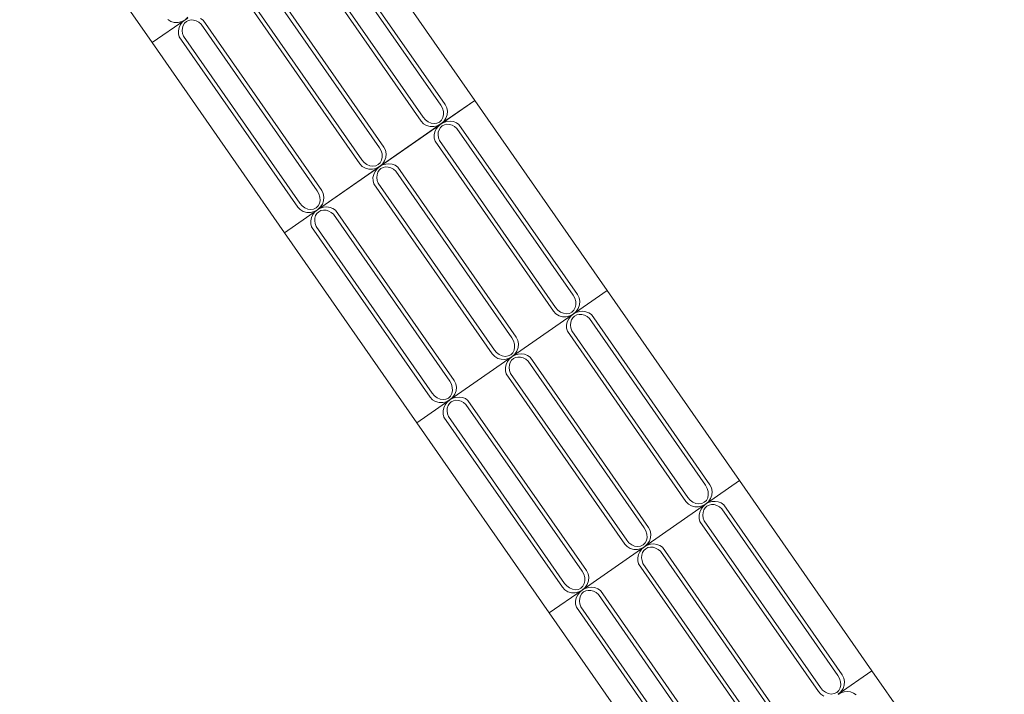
# Model space of a CAD drawing. Extents: x 5066 to 9756, y -2696 to -1109.
# Tile 234 of 248: x 9434.9 to 9437.03, y -2587.6 to -2586.15. Entities that reach past the tile are written whole.
import ezdxf

# ---------------------------------------------------------------- set-up
doc = ezdxf.new("R2010")
doc.units = 0
doc.header["$MEASUREMENT"] = 0
doc.layers.add('IFC-Elemento construtivo genérico-Contorno', color=253, linetype='CONTINUOUS', lineweight=5)

msp = doc.modelspace()

# ---------------------------------------------------------------- linework, layer by layer
at = {"layer": 'IFC-Elemento construtivo genérico-Contorno', "color": 8, "lineweight": 5}
for p, q in [((9434.9037, -2585.7873), (9435.1894, -2586.1977)), ((9435.5658, -2585.964), (9435.8215, -2586.3313)), ((9435.6294, -2585.9547), (9435.8854, -2586.3224)), ((9435.5615, -2585.9725), (9435.8121, -2586.3326)), ((9435.5141, -2585.9999), (9435.7698, -2586.3673)), ((9435.5237, -2585.9988), (9435.7743, -2586.3589)), ((9435.4337, -2586.0559), (9435.6894, -2586.4233)), ((9435.4293, -2586.0645), (9435.6799, -2586.4245)), ((9435.382, -2586.0919), (9435.6377, -2586.4593)), ((9435.3915, -2586.0908), (9435.6421, -2586.4508)), ((9435.1894, -2586.1977), (9435.2604, -2586.1482)), ((9435.2231, -2586.1478), (9435.2297, -2586.1518)), ((9435.2297, -2586.1518), (9435.2373, -2586.1539)), ((9435.2373, -2586.1539), (9435.2453, -2586.154)), ((9435.2453, -2586.154), (9435.2532, -2586.152)), ((9435.2476, -2586.165), (9435.2506, -2586.1586)), ((9435.2506, -2586.1586), (9435.255, -2586.1529)), ((9435.2532, -2586.152), (9435.2605, -2586.1482)), ((9435.2549, -2586.1659), (9435.2566, -2586.1605)), ((9435.255, -2586.1529), (9435.2605, -2586.1482)), ((9435.2566, -2586.1605), (9435.2594, -2586.1559)), ((9435.2594, -2586.1559), (9435.2633, -2586.1523)), ((9435.2604, -2586.1482), (9435.2668, -2586.1447)), ((9435.2605, -2586.1482), (9435.2666, -2586.1427)), ((9435.2633, -2586.1523), (9435.268, -2586.1499)), ((9435.268, -2586.1499), (9435.2734, -2586.1488)), ((9435.2734, -2586.1488), (9435.279, -2586.1491)), ((9435.279, -2586.1491), (9435.2848, -2586.1508)), ((9435.2848, -2586.1508), (9435.2902, -2586.1538)), ((9435.2902, -2586.1538), (9435.2952, -2586.1578)), ((9435.294, -2586.1455), (9435.2996, -2586.1493)), ((9435.2952, -2586.1578), (9435.5458, -2586.5179)), ((9435.2996, -2586.1493), (9435.5553, -2586.5167)), ((9435.2461, -2586.1719), (9435.2476, -2586.165)), ((9435.2461, -2586.1719), (9435.2462, -2586.1787)), ((9435.2462, -2586.1787), (9435.2479, -2586.1853)), ((9435.2544, -2586.1719), (9435.2549, -2586.1659)), ((9435.2544, -2586.1719), (9435.2553, -2586.1781)), ((9435.2553, -2586.1781), (9435.2574, -2586.1841)), ((9435.1894, -2586.1977), (9435.475, -2586.6081)), ((9435.2479, -2586.1853), (9435.5036, -2586.5526)), ((9435.2574, -2586.1841), (9435.508, -2586.5442)), ((9435.5461, -2586.5585), (9435.8854, -2586.3224)), ((9435.8124, -2586.3732), (9435.8854, -2586.3224)), ((9435.8215, -2586.3313), (9435.825, -2586.3382)), ((9435.8854, -2586.3224), (9436.171, -2586.7328)), ((9435.8121, -2586.3326), (9435.8156, -2586.3391)), ((9435.8156, -2586.3391), (9435.8177, -2586.3461)), ((9435.8168, -2586.3595), (9435.818, -2586.353)), ((9435.8177, -2586.3461), (9435.818, -2586.353)), ((9435.823, -2586.3611), (9435.8257, -2586.3535)), ((9435.825, -2586.3382), (9435.8264, -2586.3457)), ((9435.8257, -2586.3535), (9435.8264, -2586.3457)), ((9435.5461, -2586.5585), (9435.8123, -2586.3733)), ((9435.7698, -2586.3673), (9435.775, -2586.3729)), ((9435.7743, -2586.3589), (9435.7791, -2586.3645)), ((9435.775, -2586.3729), (9435.7816, -2586.3769)), ((9435.7791, -2586.3645), (9435.785, -2586.3688)), ((9435.785, -2586.3688), (9435.7913, -2586.3716)), ((9435.7913, -2586.3716), (9435.7978, -2586.3726)), ((9435.7978, -2586.3726), (9435.804, -2586.3718)), ((9435.804, -2586.3718), (9435.8095, -2586.3692)), ((9435.8051, -2586.3771), (9435.8123, -2586.3733)), ((9435.8069, -2586.378), (9435.8123, -2586.3733)), ((9435.8095, -2586.3692), (9435.8138, -2586.365)), ((9435.8123, -2586.3733), (9435.8185, -2586.3678)), ((9435.8123, -2586.3733), (9435.8187, -2586.3698)), ((9435.8138, -2586.365), (9435.8168, -2586.3595)), ((9435.8185, -2586.3678), (9435.823, -2586.3611)), ((9435.8187, -2586.3698), (9435.8255, -2586.3677)), ((9435.8199, -2586.375), (9435.8253, -2586.3739)), ((9435.8253, -2586.3739), (9435.8309, -2586.3742)), ((9435.8255, -2586.3677), (9435.8326, -2586.3671)), ((9435.8309, -2586.3742), (9435.8366, -2586.3759)), ((9435.8326, -2586.3671), (9435.8395, -2586.3681)), ((9435.8395, -2586.3681), (9435.8459, -2586.3705)), ((9435.8459, -2586.3705), (9435.8514, -2586.3743)), ((9435.8514, -2586.3743), (9436.1071, -2586.7417)), ((9435.7816, -2586.3769), (9435.7892, -2586.379)), ((9435.7892, -2586.379), (9435.7972, -2586.3791)), ((9435.7972, -2586.3791), (9435.8051, -2586.3771)), ((9435.798, -2586.3969), (9435.7995, -2586.3901)), ((9435.7995, -2586.3901), (9435.8025, -2586.3837)), ((9435.8025, -2586.3837), (9435.8069, -2586.378)), ((9435.8063, -2586.397), (9435.8068, -2586.391)), ((9435.8068, -2586.391), (9435.8084, -2586.3856)), ((9435.8084, -2586.3856), (9435.8113, -2586.381)), ((9435.8113, -2586.381), (9435.8152, -2586.3774)), ((9435.8152, -2586.3774), (9435.8199, -2586.375)), ((9435.8366, -2586.3759), (9435.8421, -2586.3788)), ((9435.8421, -2586.3788), (9435.8471, -2586.3829)), ((9435.8471, -2586.3829), (9436.0977, -2586.743)), ((9435.798, -2586.3969), (9435.7981, -2586.4038)), ((9435.7981, -2586.4038), (9435.7998, -2586.4103)), ((9435.7998, -2586.4103), (9436.0555, -2586.7777)), ((9435.8063, -2586.397), (9435.8072, -2586.4031)), ((9435.8072, -2586.4031), (9435.8093, -2586.4092)), ((9435.8093, -2586.4092), (9436.0599, -2586.7693)), ((9435.6799, -2586.4245), (9435.6835, -2586.4311)), ((9435.6835, -2586.4311), (9435.6855, -2586.438)), ((9435.6855, -2586.438), (9435.6859, -2586.445)), ((9435.6894, -2586.4233), (9435.6928, -2586.4301)), ((9435.6928, -2586.4301), (9435.6943, -2586.4377)), ((9435.6936, -2586.4455), (9435.6943, -2586.4377)), ((9435.6377, -2586.4593), (9435.6429, -2586.4649)), ((9435.6421, -2586.4508), (9435.647, -2586.4565)), ((9435.647, -2586.4565), (9435.6528, -2586.4608)), ((9435.6773, -2586.4611), (9435.6817, -2586.4569)), ((9435.6801, -2586.4653), (9435.6863, -2586.4598)), ((9435.6817, -2586.4569), (9435.6846, -2586.4514)), ((9435.6846, -2586.4514), (9435.6859, -2586.445)), ((9435.6863, -2586.4598), (9435.6909, -2586.453)), ((9435.6865, -2586.4617), (9435.6934, -2586.4597)), ((9435.6909, -2586.453), (9435.6936, -2586.4455)), ((9435.6934, -2586.4597), (9435.7004, -2586.4591)), ((9435.7004, -2586.4591), (9435.7073, -2586.46)), ((9435.6429, -2586.4649), (9435.6495, -2586.4689)), ((9435.6495, -2586.4689), (9435.657, -2586.471)), ((9435.6528, -2586.4608), (9435.6592, -2586.4636)), ((9435.657, -2586.471), (9435.665, -2586.471)), ((9435.6592, -2586.4636), (9435.6657, -2586.4646)), ((9435.665, -2586.471), (9435.6729, -2586.4691)), ((9435.6657, -2586.4646), (9435.6719, -2586.4637)), ((9435.6674, -2586.4821), (9435.6704, -2586.4757)), ((9435.6704, -2586.4757), (9435.6747, -2586.47)), ((9435.6719, -2586.4637), (9435.6773, -2586.4611)), ((9435.6729, -2586.4691), (9435.6802, -2586.4652)), ((9435.6746, -2586.483), (9435.6763, -2586.4776)), ((9435.6747, -2586.47), (9435.6802, -2586.4652)), ((9435.6763, -2586.4776), (9435.6791, -2586.4729)), ((9435.6791, -2586.4729), (9435.683, -2586.4693)), ((9435.6802, -2586.4653), (9435.6865, -2586.4617)), ((9435.683, -2586.4693), (9435.6878, -2586.4669)), ((9435.6878, -2586.4669), (9435.6931, -2586.4659)), ((9435.6931, -2586.4659), (9435.6988, -2586.4662)), ((9435.6988, -2586.4662), (9435.7045, -2586.4678)), ((9435.7045, -2586.4678), (9435.71, -2586.4708)), ((9435.7073, -2586.46), (9435.7137, -2586.4625)), ((9435.71, -2586.4708), (9435.715, -2586.4749)), ((9435.7137, -2586.4625), (9435.7193, -2586.4663)), ((9435.715, -2586.4749), (9435.9655, -2586.8349)), ((9435.7193, -2586.4663), (9435.975, -2586.8337)), ((9435.6659, -2586.4889), (9435.6674, -2586.4821)), ((9435.6659, -2586.4889), (9435.666, -2586.4957)), ((9435.666, -2586.4957), (9435.6676, -2586.5023)), ((9435.6676, -2586.5023), (9435.9233, -2586.8697)), ((9435.6742, -2586.4889), (9435.6746, -2586.483)), ((9435.6742, -2586.4889), (9435.6751, -2586.4951)), ((9435.6751, -2586.4951), (9435.6771, -2586.5012)), ((9435.6771, -2586.5012), (9435.9277, -2586.8612)), ((9435.5458, -2586.5179), (9435.5494, -2586.5244)), ((9435.5553, -2586.5167), (9435.5587, -2586.5235)), ((9435.5587, -2586.5235), (9435.5601, -2586.531)), ((9435.508, -2586.5442), (9435.5129, -2586.5498)), ((9435.5475, -2586.5503), (9435.5505, -2586.5448)), ((9435.5494, -2586.5244), (9435.5514, -2586.5314)), ((9435.5505, -2586.5448), (9435.5518, -2586.5383)), ((9435.5514, -2586.5314), (9435.5518, -2586.5383)), ((9435.5568, -2586.5464), (9435.5595, -2586.5389)), ((9435.5595, -2586.5389), (9435.5601, -2586.531)), ((9435.475, -2586.6081), (9435.546, -2586.5586)), ((9435.475, -2586.6081), (9435.546, -2586.5586)), ((9435.5036, -2586.5526), (9435.5087, -2586.5582)), ((9435.5087, -2586.5582), (9435.5153, -2586.5622)), ((9435.5129, -2586.5498), (9435.5187, -2586.5541)), ((9435.5153, -2586.5622), (9435.5229, -2586.5643)), ((9435.5187, -2586.5541), (9435.5251, -2586.5569)), ((9435.5229, -2586.5643), (9435.5309, -2586.5644)), ((9435.5251, -2586.5569), (9435.5316, -2586.5579)), ((9435.5309, -2586.5644), (9435.5388, -2586.5624)), ((9435.5316, -2586.5579), (9435.5378, -2586.5571)), ((9435.5362, -2586.569), (9435.5406, -2586.5633)), ((9435.5378, -2586.5571), (9435.5432, -2586.5545)), ((9435.5388, -2586.5624), (9435.5461, -2586.5586)), ((9435.5406, -2586.5633), (9435.5461, -2586.5586)), ((9435.5432, -2586.5545), (9435.5475, -2586.5503)), ((9435.545, -2586.5663), (9435.5489, -2586.5627)), ((9435.546, -2586.5586), (9435.5524, -2586.5551)), ((9435.5461, -2586.5586), (9435.5522, -2586.5531)), ((9435.5489, -2586.5627), (9435.5537, -2586.5603)), ((9435.5522, -2586.5531), (9435.5568, -2586.5464)), ((9435.5524, -2586.5551), (9435.5593, -2586.553)), ((9435.5537, -2586.5603), (9435.559, -2586.5592)), ((9435.559, -2586.5592), (9435.5646, -2586.5595)), ((9435.5593, -2586.553), (9435.5663, -2586.5524)), ((9435.5646, -2586.5595), (9435.5704, -2586.5612)), ((9435.5663, -2586.5524), (9435.5732, -2586.5534)), ((9435.5704, -2586.5612), (9435.5759, -2586.5641)), ((9435.5732, -2586.5534), (9435.5796, -2586.5558)), ((9435.5759, -2586.5641), (9435.5808, -2586.5682)), ((9435.5796, -2586.5558), (9435.5852, -2586.5597)), ((9435.5852, -2586.5597), (9435.8409, -2586.9271)), ((9435.5318, -2586.5822), (9435.5333, -2586.5754)), ((9435.5318, -2586.5822), (9435.5318, -2586.5891)), ((9435.5333, -2586.5754), (9435.5362, -2586.569)), ((9435.5401, -2586.5823), (9435.5405, -2586.5763)), ((9435.5401, -2586.5823), (9435.5409, -2586.5884)), ((9435.5405, -2586.5763), (9435.5422, -2586.5709)), ((9435.5422, -2586.5709), (9435.545, -2586.5663)), ((9435.5808, -2586.5682), (9435.8314, -2586.9283)), ((9435.475, -2586.6081), (9435.7606, -2587.0184)), ((9435.5318, -2586.5891), (9435.5335, -2586.5956)), ((9435.5335, -2586.5956), (9435.7892, -2586.963)), ((9435.5409, -2586.5884), (9435.543, -2586.5945)), ((9435.543, -2586.5945), (9435.7936, -2586.9546)), ((9435.8318, -2586.9689), (9436.171, -2586.7328)), ((9436.171, -2586.7328), (9436.4566, -2587.1432)), ((9436.0977, -2586.743), (9436.1012, -2586.7495)), ((9436.1012, -2586.7495), (9436.1033, -2586.7564)), ((9436.1033, -2586.7564), (9436.1037, -2586.7634)), ((9436.1071, -2586.7417), (9436.1106, -2586.7485)), ((9436.1106, -2586.7485), (9436.112, -2586.7561)), ((9436.1114, -2586.7639), (9436.112, -2586.7561)), ((9436.0555, -2586.7777), (9436.0607, -2586.7833)), ((9436.0599, -2586.7693), (9436.0648, -2586.7749)), ((9436.0648, -2586.7749), (9436.0706, -2586.7792)), ((9436.0951, -2586.7796), (9436.0994, -2586.7753)), ((9436.098, -2586.7837), (9436.1041, -2586.7782)), ((9436.0994, -2586.7753), (9436.1024, -2586.7698)), ((9436.1024, -2586.7698), (9436.1037, -2586.7634)), ((9436.1041, -2586.7782), (9436.1087, -2586.7715)), ((9436.1043, -2586.7802), (9436.1112, -2586.7781)), ((9436.1087, -2586.7715), (9436.1114, -2586.7639)), ((9436.1112, -2586.7781), (9436.1182, -2586.7775)), ((9436.1182, -2586.7775), (9436.1251, -2586.7785)), ((9436.0607, -2586.7833), (9436.0673, -2586.7873)), ((9436.0673, -2586.7873), (9436.0748, -2586.7894)), ((9436.0706, -2586.7792), (9436.0769, -2586.782)), ((9436.0748, -2586.7894), (9436.0828, -2586.7894)), ((9436.0769, -2586.782), (9436.0835, -2586.783)), ((9436.0828, -2586.7894), (9436.0907, -2586.7875)), ((9436.0835, -2586.783), (9436.0896, -2586.7822)), ((9436.0851, -2586.8005), (9436.0882, -2586.7941)), ((9436.0882, -2586.7941), (9436.0925, -2586.7884)), ((9436.0896, -2586.7822), (9436.0951, -2586.7796)), ((9436.0907, -2586.7875), (9436.098, -2586.7837)), ((9436.0924, -2586.8014), (9436.0941, -2586.796)), ((9436.0925, -2586.7884), (9436.098, -2586.7837)), ((9436.0941, -2586.796), (9436.0969, -2586.7914)), ((9436.0969, -2586.7914), (9436.1008, -2586.7878)), ((9436.098, -2586.7837), (9436.1043, -2586.7802)), ((9436.1008, -2586.7878), (9436.1055, -2586.7854)), ((9436.1055, -2586.7854), (9436.1109, -2586.7843)), ((9436.1109, -2586.7843), (9436.1166, -2586.7846)), ((9436.1166, -2586.7846), (9436.1223, -2586.7863)), ((9436.1223, -2586.7863), (9436.1277, -2586.7892)), ((9436.1251, -2586.7785), (9436.1315, -2586.7809)), ((9436.1277, -2586.7892), (9436.1327, -2586.7933)), ((9436.1315, -2586.7809), (9436.1371, -2586.7847)), ((9436.1327, -2586.7933), (9436.3833, -2587.1533)), ((9436.1371, -2586.7847), (9436.3928, -2587.1521)), ((9436.0837, -2586.8073), (9436.0851, -2586.8005)), ((9436.0837, -2586.8073), (9436.0837, -2586.8142)), ((9436.0837, -2586.8142), (9436.0854, -2586.8207)), ((9436.0854, -2586.8207), (9436.3411, -2587.1881)), ((9436.0919, -2586.8074), (9436.0924, -2586.8014)), ((9436.0919, -2586.8074), (9436.0928, -2586.8135)), ((9436.0928, -2586.8135), (9436.0949, -2586.8196)), ((9436.0949, -2586.8196), (9436.3455, -2587.1796)), ((9435.9655, -2586.8349), (9435.9691, -2586.8414)), ((9435.9691, -2586.8414), (9435.9712, -2586.8484)), ((9435.975, -2586.8337), (9435.9784, -2586.8405)), ((9435.9784, -2586.8405), (9435.9799, -2586.8481)), ((9435.9277, -2586.8612), (9435.9326, -2586.8668)), ((9435.9673, -2586.8673), (9435.9702, -2586.8618)), ((9435.9702, -2586.8618), (9435.9715, -2586.8554)), ((9435.9712, -2586.8484), (9435.9715, -2586.8554)), ((9435.9765, -2586.8634), (9435.9792, -2586.8559)), ((9435.9792, -2586.8559), (9435.9799, -2586.8481)), ((9435.9233, -2586.8697), (9435.9285, -2586.8753)), ((9435.9285, -2586.8753), (9435.9351, -2586.8792)), ((9435.9326, -2586.8668), (9435.9384, -2586.8712)), ((9435.9351, -2586.8792), (9435.9426, -2586.8813)), ((9435.9384, -2586.8712), (9435.9448, -2586.874)), ((9435.9426, -2586.8813), (9435.9507, -2586.8814)), ((9435.9448, -2586.874), (9435.9513, -2586.875)), ((9435.9507, -2586.8814), (9435.9585, -2586.8795)), ((9435.9513, -2586.875), (9435.9575, -2586.8741)), ((9435.956, -2586.8861), (9435.9603, -2586.8803)), ((9435.9575, -2586.8741), (9435.963, -2586.8715)), ((9435.9585, -2586.8795), (9435.9658, -2586.8756)), ((9435.9603, -2586.8803), (9435.9658, -2586.8756)), ((9435.9619, -2586.888), (9435.9648, -2586.8833)), ((9435.963, -2586.8715), (9435.9673, -2586.8673)), ((9435.9648, -2586.8833), (9435.9687, -2586.8797)), ((9435.9658, -2586.8756), (9435.9719, -2586.8702)), ((9435.9658, -2586.8756), (9435.9721, -2586.8721)), ((9435.9687, -2586.8797), (9435.9734, -2586.8773)), ((9435.9719, -2586.8702), (9435.9765, -2586.8634)), ((9435.9721, -2586.8721), (9435.979, -2586.8701)), ((9435.9734, -2586.8773), (9435.9787, -2586.8763)), ((9435.9787, -2586.8763), (9435.9844, -2586.8766)), ((9435.979, -2586.8701), (9435.986, -2586.8695)), ((9435.9844, -2586.8766), (9435.9901, -2586.8782)), ((9435.986, -2586.8695), (9435.993, -2586.8704)), ((9435.9901, -2586.8782), (9435.9956, -2586.8812)), ((9435.993, -2586.8704), (9435.9994, -2586.8729)), ((9435.9956, -2586.8812), (9436.0006, -2586.8853)), ((9435.9994, -2586.8729), (9436.0049, -2586.8767)), ((9436.0049, -2586.8767), (9436.2606, -2587.2441)), ((9435.9515, -2586.8993), (9435.953, -2586.8925)), ((9435.9515, -2586.8993), (9435.9516, -2586.9061)), ((9435.953, -2586.8925), (9435.956, -2586.8861)), ((9435.9598, -2586.8993), (9435.9602, -2586.8934)), ((9435.9598, -2586.8993), (9435.9607, -2586.9055)), ((9435.9602, -2586.8934), (9435.9619, -2586.888)), ((9435.9607, -2586.9055), (9435.9628, -2586.9116)), ((9436.0006, -2586.8853), (9436.2512, -2587.2453)), ((9435.8409, -2586.9271), (9435.8443, -2586.9339)), ((9435.9516, -2586.9061), (9435.9532, -2586.9127)), ((9435.9532, -2586.9127), (9436.2089, -2587.2801)), ((9435.9628, -2586.9116), (9436.2134, -2587.2716)), ((9435.8314, -2586.9283), (9435.835, -2586.9348)), ((9435.835, -2586.9348), (9435.837, -2586.9418)), ((9435.837, -2586.9418), (9435.8374, -2586.9487)), ((9435.8443, -2586.9339), (9435.8458, -2586.9414)), ((9435.8451, -2586.9492), (9435.8458, -2586.9414)), ((9435.7606, -2587.0184), (9435.8316, -2586.969)), ((9435.7892, -2586.963), (9435.7944, -2586.9686)), ((9435.7936, -2586.9546), (9435.7985, -2586.9602)), ((9435.7944, -2586.9686), (9435.801, -2586.9726)), ((9435.7985, -2586.9602), (9435.8043, -2586.9645)), ((9435.8043, -2586.9645), (9435.8107, -2586.9673)), ((9435.8107, -2586.9673), (9435.8172, -2586.9683)), ((9435.8172, -2586.9683), (9435.8234, -2586.9675)), ((9435.8234, -2586.9675), (9435.8288, -2586.9649)), ((9435.8244, -2586.9728), (9435.8317, -2586.969)), ((9435.8262, -2586.9737), (9435.8317, -2586.969)), ((9435.8288, -2586.9649), (9435.8332, -2586.9607)), ((9435.8316, -2586.969), (9435.838, -2586.9655)), ((9435.8317, -2586.969), (9435.8378, -2586.9635)), ((9435.8332, -2586.9607), (9435.8361, -2586.9552)), ((9435.8361, -2586.9552), (9435.8374, -2586.9487)), ((9435.8378, -2586.9635), (9435.8424, -2586.9568)), ((9435.838, -2586.9655), (9435.8449, -2586.9634)), ((9435.8393, -2586.9707), (9435.8446, -2586.9696)), ((9435.8424, -2586.9568), (9435.8451, -2586.9492)), ((9435.8446, -2586.9696), (9435.8503, -2586.9699)), ((9435.8449, -2586.9634), (9435.8519, -2586.9628)), ((9435.8519, -2586.9628), (9435.8589, -2586.9638)), ((9435.8589, -2586.9638), (9435.8652, -2586.9662)), ((9435.8652, -2586.9662), (9435.8708, -2586.9701)), ((9435.801, -2586.9726), (9435.8085, -2586.9747)), ((9435.8085, -2586.9747), (9435.8166, -2586.9748)), ((9435.8166, -2586.9748), (9435.8244, -2586.9728)), ((9435.8174, -2586.9926), (9435.8189, -2586.9858)), ((9435.8189, -2586.9858), (9435.8219, -2586.9794)), ((9435.8219, -2586.9794), (9435.8262, -2586.9737)), ((9435.8257, -2586.9927), (9435.8261, -2586.9867)), ((9435.8261, -2586.9867), (9435.8278, -2586.9813)), ((9435.8278, -2586.9813), (9435.8307, -2586.9767)), ((9435.8307, -2586.9767), (9435.8346, -2586.9731)), ((9435.8346, -2586.9731), (9435.8393, -2586.9707)), ((9435.8503, -2586.9699), (9435.856, -2586.9716)), ((9435.856, -2586.9716), (9435.8615, -2586.9745)), ((9435.8615, -2586.9745), (9435.8664, -2586.9786)), ((9435.8664, -2586.9786), (9436.117, -2587.3387)), ((9435.8708, -2586.9701), (9436.1265, -2587.3374)), ((9435.8174, -2586.9926), (9435.8175, -2586.9995)), ((9435.8175, -2586.9995), (9435.8191, -2587.006)), ((9435.8191, -2587.006), (9436.0748, -2587.3734)), ((9435.8257, -2586.9927), (9435.8266, -2586.9988)), ((9435.8266, -2586.9988), (9435.8287, -2587.0049)), ((9435.8287, -2587.0049), (9436.0793, -2587.365)), ((9435.7606, -2587.0184), (9436.0462, -2587.4288)), ((9436.1174, -2587.3793), (9436.4566, -2587.1432)), ((9436.3833, -2587.1533), (9436.3869, -2587.1599)), ((9436.3869, -2587.1599), (9436.3889, -2587.1668)), ((9436.3928, -2587.1521), (9436.3962, -2587.1589)), ((9436.3962, -2587.1589), (9436.3976, -2587.1665)), ((9436.4566, -2587.1432), (9436.7423, -2587.5536)), ((9436.3455, -2587.1796), (9436.3504, -2587.1853)), ((9436.3851, -2587.1857), (9436.388, -2587.1802)), ((9436.388, -2587.1802), (9436.3893, -2587.1738)), ((9436.3889, -2587.1668), (9436.3893, -2587.1738)), ((9436.3897, -2587.1886), (9436.3943, -2587.1818)), ((9436.3943, -2587.1818), (9436.397, -2587.1743)), ((9436.397, -2587.1743), (9436.3976, -2587.1665)), ((9436.3411, -2587.1881), (9436.3463, -2587.1937)), ((9436.3463, -2587.1937), (9436.3529, -2587.1977)), ((9436.3504, -2587.1853), (9436.3562, -2587.1896)), ((9436.3529, -2587.1977), (9436.3604, -2587.1998)), ((9436.3562, -2587.1896), (9436.3626, -2587.1924)), ((9436.3604, -2587.1998), (9436.3684, -2587.1998)), ((9436.3626, -2587.1924), (9436.3691, -2587.1934)), ((9436.3684, -2587.1998), (9436.3763, -2587.1979)), ((9436.3691, -2587.1934), (9436.3753, -2587.1925)), ((9436.3738, -2587.2045), (9436.3781, -2587.1988)), ((9436.3753, -2587.1925), (9436.3807, -2587.1899)), ((9436.3763, -2587.1979), (9436.3836, -2587.194)), ((9436.3781, -2587.1988), (9436.3836, -2587.194)), ((9436.3797, -2587.2064), (9436.3825, -2587.2017)), ((9436.3807, -2587.1899), (9436.3851, -2587.1857)), ((9436.3825, -2587.2017), (9436.3864, -2587.1981)), ((9436.3836, -2587.194), (9436.3897, -2587.1886)), ((9436.3836, -2587.194), (9436.3899, -2587.1906)), ((9436.3864, -2587.1981), (9436.3912, -2587.1958)), ((9436.3899, -2587.1906), (9436.3968, -2587.1885)), ((9436.3912, -2587.1958), (9436.3965, -2587.1947)), ((9436.3965, -2587.1947), (9436.4022, -2587.195)), ((9436.3968, -2587.1885), (9436.4038, -2587.1879)), ((9436.4022, -2587.195), (9436.4079, -2587.1967)), ((9436.4038, -2587.1879), (9436.4107, -2587.1889)), ((9436.4079, -2587.1967), (9436.4134, -2587.1996)), ((9436.4107, -2587.1889), (9436.4171, -2587.1913)), ((9436.4134, -2587.1996), (9436.4184, -2587.2037)), ((9436.4171, -2587.1913), (9436.4227, -2587.1951)), ((9436.4227, -2587.1951), (9436.6784, -2587.5625)), ((9436.3693, -2587.2177), (9436.3708, -2587.2109)), ((9436.3693, -2587.2177), (9436.3694, -2587.2246)), ((9436.3708, -2587.2109), (9436.3738, -2587.2045)), ((9436.3776, -2587.2177), (9436.378, -2587.2118)), ((9436.3776, -2587.2177), (9436.3784, -2587.2239)), ((9436.378, -2587.2118), (9436.3797, -2587.2064)), ((9436.3784, -2587.2239), (9436.3805, -2587.23)), ((9436.4184, -2587.2037), (9436.6689, -2587.5637)), ((9436.2512, -2587.2453), (9436.2547, -2587.2518)), ((9436.2606, -2587.2441), (9436.2641, -2587.2509)), ((9436.3694, -2587.2246), (9436.371, -2587.2311)), ((9436.371, -2587.2311), (9436.6267, -2587.5985)), ((9436.3805, -2587.23), (9436.6311, -2587.59)), ((9436.2547, -2587.2518), (9436.2568, -2587.2588)), ((9436.2559, -2587.2722), (9436.2571, -2587.2657)), ((9436.2568, -2587.2588), (9436.2571, -2587.2657)), ((9436.2621, -2587.2738), (9436.2648, -2587.2663)), ((9436.2641, -2587.2509), (9436.2655, -2587.2585)), ((9436.2648, -2587.2663), (9436.2655, -2587.2585)), ((9436.2089, -2587.2801), (9436.2141, -2587.2857)), ((9436.2134, -2587.2716), (9436.2182, -2587.2772)), ((9436.2141, -2587.2857), (9436.2207, -2587.2896)), ((9436.2182, -2587.2772), (9436.2241, -2587.2816)), ((9436.2241, -2587.2816), (9436.2304, -2587.2843)), ((9436.2304, -2587.2843), (9436.2369, -2587.2853)), ((9436.2369, -2587.2853), (9436.2431, -2587.2845)), ((9436.2431, -2587.2845), (9436.2486, -2587.2819)), ((9436.2442, -2587.2899), (9436.2514, -2587.286)), ((9436.246, -2587.2907), (9436.2514, -2587.286)), ((9436.2486, -2587.2819), (9436.2529, -2587.2777)), ((9436.2514, -2587.286), (9436.2576, -2587.2805)), ((9436.2514, -2587.286), (9436.2578, -2587.2825)), ((9436.2529, -2587.2777), (9436.2559, -2587.2722)), ((9436.2543, -2587.2901), (9436.259, -2587.2877)), ((9436.2576, -2587.2805), (9436.2621, -2587.2738)), ((9436.2578, -2587.2825), (9436.2646, -2587.2804)), ((9436.259, -2587.2877), (9436.2644, -2587.2867)), ((9436.2644, -2587.2867), (9436.27, -2587.287)), ((9436.2646, -2587.2804), (9436.2717, -2587.2799)), ((9436.27, -2587.287), (9436.2757, -2587.2886)), ((9436.2717, -2587.2799), (9436.2786, -2587.2808)), ((9436.2786, -2587.2808), (9436.285, -2587.2833)), ((9436.285, -2587.2833), (9436.2905, -2587.2871)), ((9436.2905, -2587.2871), (9436.5462, -2587.6545)), ((9436.2207, -2587.2896), (9436.2283, -2587.2917)), ((9436.2283, -2587.2917), (9436.2363, -2587.2918)), ((9436.2363, -2587.2918), (9436.2442, -2587.2899)), ((9436.2371, -2587.3097), (9436.2386, -2587.3029)), ((9436.2386, -2587.3029), (9436.2416, -2587.2965)), ((9436.2416, -2587.2965), (9436.246, -2587.2907)), ((9436.2454, -2587.3097), (9436.2459, -2587.3038)), ((9436.2459, -2587.3038), (9436.2475, -2587.2984)), ((9436.2475, -2587.2984), (9436.2504, -2587.2937)), ((9436.2504, -2587.2937), (9436.2543, -2587.2901)), ((9436.2757, -2587.2886), (9436.2812, -2587.2916)), ((9436.2812, -2587.2916), (9436.2862, -2587.2957)), ((9436.2862, -2587.2957), (9436.5368, -2587.6557)), ((9436.2371, -2587.3097), (9436.2372, -2587.3165)), ((9436.2372, -2587.3165), (9436.2389, -2587.3231)), ((9436.2389, -2587.3231), (9436.4946, -2587.6905)), ((9436.2454, -2587.3097), (9436.2463, -2587.3159)), ((9436.2463, -2587.3159), (9436.2484, -2587.322)), ((9436.2484, -2587.322), (9436.499, -2587.682)), ((9436.117, -2587.3387), (9436.1206, -2587.3452)), ((9436.1206, -2587.3452), (9436.1226, -2587.3521)), ((9436.1265, -2587.3374), (9436.13, -2587.3442)), ((9436.13, -2587.3442), (9436.1314, -2587.3518)), ((9436.1307, -2587.3596), (9436.1314, -2587.3518)), ((9436.0793, -2587.365), (9436.0841, -2587.3706)), ((9436.0841, -2587.3706), (9436.09, -2587.3749)), ((9436.1144, -2587.3753), (9436.1188, -2587.3711)), ((9436.1188, -2587.3711), (9436.1217, -2587.3655)), ((9436.1217, -2587.3655), (9436.123, -2587.3591)), ((9436.1226, -2587.3521), (9436.123, -2587.3591)), ((9436.1234, -2587.3739), (9436.128, -2587.3672)), ((9436.128, -2587.3672), (9436.1307, -2587.3596)), ((9436.1305, -2587.3738), (9436.1376, -2587.3732)), ((9436.1376, -2587.3732), (9436.1445, -2587.3742)), ((9436.0462, -2587.4288), (9436.1173, -2587.3794)), ((9436.0748, -2587.3734), (9436.08, -2587.379)), ((9436.08, -2587.379), (9436.0866, -2587.383)), ((9436.0866, -2587.383), (9436.0942, -2587.3851)), ((9436.09, -2587.3749), (9436.0963, -2587.3777)), ((9436.0942, -2587.3851), (9436.1022, -2587.3851)), ((9436.0963, -2587.3777), (9436.1028, -2587.3787)), ((9436.1022, -2587.3851), (9436.1101, -2587.3832)), ((9436.1028, -2587.3787), (9436.109, -2587.3779)), ((9436.1045, -2587.3962), (9436.1075, -2587.3898)), ((9436.1075, -2587.3898), (9436.1119, -2587.3841)), ((9436.109, -2587.3779), (9436.1144, -2587.3753)), ((9436.1101, -2587.3832), (9436.1173, -2587.3794)), ((9436.1118, -2587.3971), (9436.1134, -2587.3917)), ((9436.1119, -2587.3841), (9436.1173, -2587.3794)), ((9436.1134, -2587.3917), (9436.1163, -2587.3871)), ((9436.1163, -2587.3871), (9436.1202, -2587.3835)), ((9436.1173, -2587.3794), (9436.1234, -2587.3739)), ((9436.1173, -2587.3794), (9436.1237, -2587.3759)), ((9436.1202, -2587.3835), (9436.1249, -2587.3811)), ((9436.1237, -2587.3759), (9436.1305, -2587.3738)), ((9436.1249, -2587.3811), (9436.1302, -2587.38)), ((9436.1302, -2587.38), (9436.1359, -2587.3803)), ((9436.1359, -2587.3803), (9436.1416, -2587.382)), ((9436.1416, -2587.382), (9436.1471, -2587.3849)), ((9436.1445, -2587.3742), (9436.1509, -2587.3766)), ((9436.1471, -2587.3849), (9436.1521, -2587.389)), ((9436.1509, -2587.3766), (9436.1564, -2587.3804)), ((9436.1521, -2587.389), (9436.4026, -2587.749)), ((9436.1564, -2587.3804), (9436.4121, -2587.7478)), ((9436.103, -2587.403), (9436.1045, -2587.3962)), ((9436.103, -2587.403), (9436.1031, -2587.4099)), ((9436.1031, -2587.4099), (9436.1048, -2587.4164)), ((9436.1113, -2587.4031), (9436.1118, -2587.3971)), ((9436.1113, -2587.4031), (9436.1122, -2587.4092)), ((9436.1122, -2587.4092), (9436.1143, -2587.4153)), ((9436.1143, -2587.4153), (9436.3649, -2587.7753)), ((9436.0462, -2587.4288), (9436.3319, -2587.8392)), ((9436.1048, -2587.4164), (9436.3605, -2587.7838)), ((9436.6689, -2587.5637), (9436.6725, -2587.5703)), ((9436.6693, -2587.6044), (9436.7423, -2587.5536)), ((9436.6784, -2587.5625), (9436.6818, -2587.5693)), ((9436.7423, -2587.5536), (9437.0279, -2587.964)), ((9436.6725, -2587.5703), (9436.6746, -2587.5772)), ((9436.6736, -2587.5906), (9436.6749, -2587.5842)), ((9436.6746, -2587.5772), (9436.6749, -2587.5842)), ((9436.6799, -2587.5922), (9436.6826, -2587.5847)), ((9436.6818, -2587.5693), (9436.6833, -2587.5769)), ((9436.6826, -2587.5847), (9436.6833, -2587.5769)), ((9436.6267, -2587.5985), (9436.6319, -2587.6041)), ((9436.6311, -2587.59), (9436.636, -2587.5957)), ((9436.6319, -2587.6041), (9436.6385, -2587.6081)), ((9436.636, -2587.5957), (9436.6418, -2587.6)), ((9436.6418, -2587.6), (9436.6482, -2587.6028)), ((9436.6482, -2587.6028), (9436.6547, -2587.6038)), ((9436.6547, -2587.6038), (9436.6609, -2587.6029)), ((9436.6609, -2587.6029), (9436.6664, -2587.6003)), ((9436.6664, -2587.6003), (9436.6707, -2587.5961)), ((9436.6692, -2587.6044), (9436.6753, -2587.599)), ((9436.6692, -2587.6045), (9436.6755, -2587.6009)), ((9436.6707, -2587.5961), (9436.6736, -2587.5906)), ((9436.6753, -2587.599), (9436.6799, -2587.5922)), ((9436.6755, -2587.6009), (9436.6824, -2587.5989)), ((9436.6824, -2587.5989), (9436.6894, -2587.5983)), ((9436.6894, -2587.5983), (9436.6964, -2587.5992)), ((9436.6964, -2587.5992), (9436.7028, -2587.6017)), ((9436.7028, -2587.6017), (9436.7083, -2587.6055))]:
    msp.add_line(p, q, dxfattribs=at)

doc.saveas('drawing.dxf')
